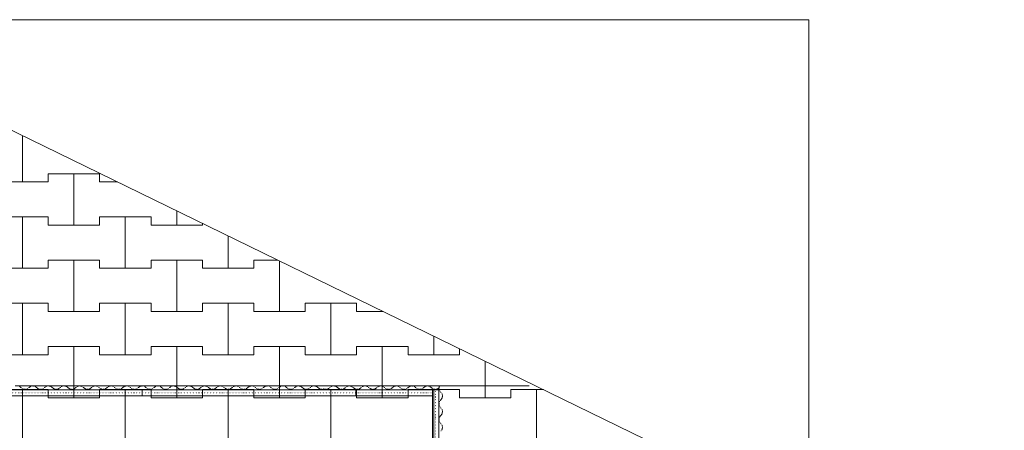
# Model space of a CAD drawing. Header units: centimetres. Extents: x -1589 to 108054, y -205274 to 31709.
# Tile 153 of 256: x 1399 to 1878, y 23373 to 23572. Entities that reach past the tile are written whole.
import ezdxf

# ---------------------------------------------------------------- set-up
doc = ezdxf.new("R2010")
doc.units = ezdxf.units.CM
doc.header["$LTSCALE"] = 0.01
doc.header["$MEASUREMENT"] = 0
doc.linetypes.add('11108-COL-C310_XMODEL$0$HIDDEN', pattern=[0.375, 0.25, -0.125])
doc.linetypes.add('Kropkowana', pattern=[63.499999, 0, -63.499999])
for name, color, linetype in [('0_Teren', 7, 'Continuous'), ('2_ściana dekoracyjna 3', 7, 'Continuous'), ('2_ściana dekoracyjna 31.K_IR', 7, 'Continuous')]:
    doc.layers.add(name, color=color, linetype=linetype)

msp = doc.modelspace()

# ---------------------------------------------------------------- linework, layer by layer
at = {"layer": '0_Teren', "color": 8, "linetype": 'Continuous', "lineweight": 5}
for p, q in [((1400, 23493.39122), (1400, 23515.91832)), ((1400, 23515.91832), (1400, 23493.39122)), ((1387.5, 23493.39122), (1400, 23493.39122)), ((1387.5, 23493.39122), (1412.5, 23493.39122)), ((1400, 23493.39122), (1412.5, 23493.39122)), ((1412.5, 23493.39122), (1412.5, 23497.39122)), ((1412.5, 23497.39122), (1412.5, 23493.39122)), ((1412.5, 23497.39122), (1425, 23497.39122)), ((1412.5, 23497.39122), (1437.5, 23497.39122)), ((1425, 23497.39122), (1437.5, 23497.39122)), ((1425, 23472.39122), (1425, 23497.39122)), ((1425, 23497.39122), (1425, 23472.39122)), ((1437.5, 23497.39122), (1437.5, 23493.39122)), ((1437.5, 23493.39122), (1437.5, 23497.39122)), ((1437.5, 23493.39122), (1446.20659, 23493.39122)), ((1437.5, 23493.39122), (1446.20659, 23493.39122)), ((1475, 23472.39122), (1475, 23479.35357)), ((1475, 23479.35357), (1475, 23472.39122)), ((1387.5, 23476.39122), (1400, 23476.39122)), ((1387.5, 23476.39122), (1412.5, 23476.39122)), ((1400, 23476.39122), (1412.5, 23476.39122)), ((1400, 23451.39122), (1400, 23476.39122)), ((1400, 23476.39122), (1400, 23451.39122)), ((1412.5, 23476.39122), (1412.5, 23472.39122)), ((1412.5, 23472.39122), (1412.5, 23476.39122)), ((1437.5, 23472.39122), (1437.5, 23476.39122)), ((1437.5, 23476.39122), (1437.5, 23472.39122)), ((1437.5, 23476.39122), (1450, 23476.39122)), ((1437.5, 23476.39122), (1462.5, 23476.39122)), ((1450, 23476.39122), (1462.5, 23476.39122)), ((1450, 23451.39122), (1450, 23476.39122)), ((1450, 23476.39122), (1450, 23451.39122)), ((1462.5, 23476.39122), (1462.5, 23472.39122)), ((1462.5, 23472.39122), (1462.5, 23476.39122)), ((1412.5, 23472.39122), (1425, 23472.39122)), ((1412.5, 23472.39122), (1437.5, 23472.39122)), ((1425, 23472.39122), (1437.5, 23472.39122)), ((1462.5, 23472.39122), (1475, 23472.39122)), ((1462.5, 23472.39122), (1487.5, 23472.39122)), ((1475, 23472.39122), (1487.5, 23472.39122)), ((1487.5, 23472.39122), (1487.5, 23473.25944)), ((1487.5, 23473.25944), (1487.5, 23472.39122)), ((1500, 23451.39122), (1500, 23467.16532)), ((1500, 23467.16532), (1500, 23451.39122)), ((1412.5, 23451.39122), (1412.5, 23455.39122)), ((1412.5, 23455.39122), (1412.5, 23451.39122)), ((1412.5, 23455.39122), (1425, 23455.39122)), ((1412.5, 23455.39122), (1437.5, 23455.39122)), ((1425, 23455.39122), (1437.5, 23455.39122)), ((1425, 23430.39122), (1425, 23455.39122)), ((1425, 23455.39122), (1425, 23430.39122)), ((1437.5, 23455.39122), (1437.5, 23451.39122)), ((1437.5, 23451.39122), (1437.5, 23455.39122)), ((1462.5, 23451.39122), (1462.5, 23455.39122)), ((1462.5, 23455.39122), (1462.5, 23451.39122)), ((1462.5, 23455.39122), (1475, 23455.39122)), ((1462.5, 23455.39122), (1487.5, 23455.39122)), ((1475, 23455.39122), (1487.5, 23455.39122)), ((1475, 23430.39122), (1475, 23455.39122)), ((1475, 23455.39122), (1475, 23430.39122)), ((1487.5, 23455.39122), (1487.5, 23451.39122)), ((1487.5, 23451.39122), (1487.5, 23455.39122)), ((1512.5, 23451.39122), (1512.5, 23455.39122)), ((1512.5, 23455.39122), (1512.5, 23451.39122)), ((1512.5, 23455.39122), (1524.15051, 23455.39122)), ((1512.5, 23455.39122), (1524.15051, 23455.39122)), ((1525, 23430.39122), (1525, 23454.97707)), ((1525, 23454.97707), (1525, 23430.39122)), ((1387.5, 23451.39122), (1400, 23451.39122)), ((1387.5, 23451.39122), (1412.5, 23451.39122)), ((1400, 23451.39122), (1412.5, 23451.39122)), ((1437.5, 23451.39122), (1450, 23451.39122)), ((1437.5, 23451.39122), (1462.5, 23451.39122)), ((1450, 23451.39122), (1462.5, 23451.39122)), ((1487.5, 23451.39122), (1500, 23451.39122)), ((1487.5, 23451.39122), (1512.5, 23451.39122)), ((1500, 23451.39122), (1512.5, 23451.39122)), ((1387.5, 23434.39122), (1400, 23434.39122)), ((1387.5, 23434.39122), (1412.5, 23434.39122)), ((1400, 23434.39122), (1412.5, 23434.39122)), ((1400, 23409.39122), (1400, 23434.39122)), ((1400, 23434.39122), (1400, 23409.39122)), ((1412.5, 23434.39122), (1412.5, 23430.39122)), ((1412.5, 23430.39122), (1412.5, 23434.39122)), ((1437.5, 23430.39122), (1437.5, 23434.39122)), ((1437.5, 23434.39122), (1437.5, 23430.39122)), ((1437.5, 23434.39122), (1450, 23434.39122)), ((1437.5, 23434.39122), (1462.5, 23434.39122)), ((1450, 23434.39122), (1462.5, 23434.39122)), ((1450, 23409.39122), (1450, 23434.39122)), ((1450, 23434.39122), (1450, 23409.39122)), ((1462.5, 23434.39122), (1462.5, 23430.39122)), ((1462.5, 23430.39122), (1462.5, 23434.39122)), ((1487.5, 23430.39122), (1487.5, 23434.39122)), ((1487.5, 23434.39122), (1487.5, 23430.39122)), ((1487.5, 23434.39122), (1500, 23434.39122)), ((1487.5, 23434.39122), (1512.5, 23434.39122)), ((1500, 23434.39122), (1512.5, 23434.39122)), ((1500, 23409.39122), (1500, 23434.39122)), ((1500, 23434.39122), (1500, 23409.39122)), ((1512.5, 23434.39122), (1512.5, 23430.39122)), ((1512.5, 23430.39122), (1512.5, 23434.39122)), ((1537.5, 23430.39122), (1537.5, 23434.39122)), ((1537.5, 23434.39122), (1537.5, 23430.39122)), ((1537.5, 23434.39122), (1550, 23434.39122)), ((1537.5, 23434.39122), (1562.5, 23434.39122)), ((1550, 23434.39122), (1562.5, 23434.39122)), ((1550, 23409.39122), (1550, 23434.39122)), ((1550, 23434.39122), (1550, 23409.39122)), ((1562.5, 23434.39122), (1562.5, 23430.39122)), ((1562.5, 23430.39122), (1562.5, 23434.39122)), ((1412.5, 23430.39122), (1425, 23430.39122)), ((1412.5, 23430.39122), (1437.5, 23430.39122)), ((1425, 23430.39122), (1437.5, 23430.39122)), ((1462.5, 23430.39122), (1475, 23430.39122)), ((1462.5, 23430.39122), (1487.5, 23430.39122)), ((1475, 23430.39122), (1487.5, 23430.39122)), ((1512.5, 23430.39122), (1525, 23430.39122)), ((1512.5, 23430.39122), (1537.5, 23430.39122)), ((1525, 23430.39122), (1537.5, 23430.39122)), ((1562.5, 23430.39122), (1575, 23430.39122)), ((1562.5, 23430.39122), (1575.4294, 23430.39122)), ((1575, 23430.39122), (1575, 23430.60057)), ((1575, 23430.60057), (1575, 23430.39122)), ((1575, 23430.39122), (1575.4294, 23430.39122)), ((1600, 23409.39122), (1600, 23418.41232)), ((1600, 23418.41232), (1600, 23409.39122)), ((1412.5, 23409.39122), (1412.5, 23413.39122)), ((1412.5, 23413.39122), (1412.5, 23409.39122)), ((1412.5, 23413.39122), (1425, 23413.39122)), ((1412.5, 23413.39122), (1437.5, 23413.39122)), ((1425, 23413.39122), (1437.5, 23413.39122)), ((1425, 23388.39122), (1425, 23413.39122)), ((1425, 23413.39122), (1425, 23388.39122)), ((1437.5, 23413.39122), (1437.5, 23409.39122)), ((1437.5, 23409.39122), (1437.5, 23413.39122)), ((1462.5, 23409.39122), (1462.5, 23413.39122)), ((1462.5, 23413.39122), (1462.5, 23409.39122)), ((1462.5, 23413.39122), (1475, 23413.39122)), ((1462.5, 23413.39122), (1487.5, 23413.39122)), ((1475, 23413.39122), (1487.5, 23413.39122)), ((1475, 23388.39122), (1475, 23413.39122)), ((1475, 23413.39122), (1475, 23388.39122)), ((1487.5, 23413.39122), (1487.5, 23409.39122)), ((1487.5, 23409.39122), (1487.5, 23413.39122)), ((1512.5, 23409.39122), (1512.5, 23413.39122)), ((1512.5, 23413.39122), (1512.5, 23409.39122)), ((1512.5, 23413.39122), (1525, 23413.39122)), ((1512.5, 23413.39122), (1537.5, 23413.39122)), ((1525, 23413.39122), (1537.5, 23413.39122)), ((1525, 23388.39122), (1525, 23413.39122)), ((1525, 23413.39122), (1525, 23388.39122)), ((1537.5, 23413.39122), (1537.5, 23409.39122)), ((1537.5, 23409.39122), (1537.5, 23413.39122)), ((1562.5, 23409.39122), (1562.5, 23413.39122)), ((1562.5, 23413.39122), (1562.5, 23409.39122)), ((1562.5, 23413.39122), (1575, 23413.39122)), ((1562.5, 23413.39122), (1587.5, 23413.39122)), ((1575, 23413.39122), (1587.5, 23413.39122)), ((1575, 23388.39122), (1575, 23413.39122)), ((1575, 23413.39122), (1575, 23388.39122)), ((1587.5, 23413.39122), (1587.5, 23409.39122)), ((1587.5, 23409.39122), (1587.5, 23413.39122)), ((1612.5, 23409.39122), (1612.5, 23412.31819)), ((1612.5, 23412.31819), (1612.5, 23409.39122)), ((1387.5, 23409.39122), (1400, 23409.39122)), ((1387.5, 23409.39122), (1412.5, 23409.39122)), ((1400, 23409.39122), (1412.5, 23409.39122)), ((1437.5, 23409.39122), (1450, 23409.39122)), ((1437.5, 23409.39122), (1462.5, 23409.39122)), ((1450, 23409.39122), (1462.5, 23409.39122)), ((1487.5, 23409.39122), (1500, 23409.39122)), ((1487.5, 23409.39122), (1512.5, 23409.39122)), ((1500, 23409.39122), (1512.5, 23409.39122)), ((1537.5, 23409.39122), (1550, 23409.39122)), ((1537.5, 23409.39122), (1562.5, 23409.39122)), ((1550, 23409.39122), (1562.5, 23409.39122)), ((1587.5, 23409.39122), (1600, 23409.39122)), ((1587.5, 23409.39122), (1612.5, 23409.39122)), ((1600, 23409.39122), (1612.5, 23409.39122)), ((1625, 23388.39122), (1625, 23406.22406)), ((1625, 23406.22406), (1625, 23388.39122)), ((1387.5, 23392.39122), (1400, 23392.39122)), ((1387.5, 23392.39122), (1412.5, 23392.39122)), ((1400, 23392.39122), (1412.5, 23392.39122)), ((1400, 23367.39122), (1400, 23392.39122)), ((1400, 23392.39122), (1400, 23367.39122)), ((1412.5, 23392.39122), (1412.5, 23388.39122)), ((1412.5, 23388.39122), (1412.5, 23392.39122)), ((1412.5, 23388.39122), (1425, 23388.39122)), ((1412.5, 23388.39122), (1437.5, 23388.39122)), ((1425, 23388.39122), (1437.5, 23388.39122)), ((1437.5, 23388.39122), (1437.5, 23392.39122)), ((1437.5, 23392.39122), (1437.5, 23388.39122)), ((1437.5, 23392.39122), (1450, 23392.39122)), ((1437.5, 23392.39122), (1462.5, 23392.39122)), ((1450, 23392.39122), (1462.5, 23392.39122)), ((1450, 23367.39122), (1450, 23392.39122)), ((1450, 23392.39122), (1450, 23367.39122)), ((1462.5, 23392.39122), (1462.5, 23388.39122)), ((1462.5, 23388.39122), (1462.5, 23392.39122)), ((1462.5, 23388.39122), (1475, 23388.39122)), ((1462.5, 23388.39122), (1487.5, 23388.39122)), ((1475, 23388.39122), (1487.5, 23388.39122)), ((1487.5, 23388.39122), (1487.5, 23392.39122)), ((1487.5, 23392.39122), (1487.5, 23388.39122)), ((1487.5, 23392.39122), (1500, 23392.39122)), ((1487.5, 23392.39122), (1512.5, 23392.39122)), ((1500, 23392.39122), (1512.5, 23392.39122)), ((1500, 23367.39122), (1500, 23392.39122)), ((1500, 23392.39122), (1500, 23367.39122)), ((1512.5, 23392.39122), (1512.5, 23388.39122)), ((1512.5, 23388.39122), (1512.5, 23392.39122)), ((1512.5, 23388.39122), (1525, 23388.39122)), ((1512.5, 23388.39122), (1537.5, 23388.39122)), ((1525, 23388.39122), (1537.5, 23388.39122)), ((1537.5, 23388.39122), (1537.5, 23392.39122)), ((1537.5, 23392.39122), (1537.5, 23388.39122)), ((1537.5, 23392.39122), (1550, 23392.39122)), ((1537.5, 23392.39122), (1562.5, 23392.39122)), ((1550, 23392.39122), (1562.5, 23392.39122)), ((1550, 23367.39122), (1550, 23392.39122)), ((1550, 23392.39122), (1550, 23367.39122)), ((1562.5, 23392.39122), (1562.5, 23388.39122)), ((1562.5, 23388.39122), (1562.5, 23392.39122)), ((1562.5, 23388.39122), (1575, 23388.39122)), ((1562.5, 23388.39122), (1587.5, 23388.39122)), ((1575, 23388.39122), (1587.5, 23388.39122)), ((1587.5, 23388.39122), (1587.5, 23392.39122)), ((1587.5, 23392.39122), (1587.5, 23388.39122)), ((1587.5, 23392.39122), (1600, 23392.39122)), ((1587.5, 23392.39122), (1612.5, 23392.39122)), ((1600, 23392.39122), (1612.5, 23392.39122)), ((1600, 23367.39122), (1600, 23392.39122)), ((1600, 23392.39122), (1600, 23367.39122)), ((1612.5, 23392.39122), (1612.5, 23388.39122)), ((1612.5, 23388.39122), (1612.5, 23392.39122)), ((1612.5, 23388.39122), (1625, 23388.39122)), ((1612.5, 23388.39122), (1637.5, 23388.39122)), ((1625, 23388.39122), (1637.5, 23388.39122)), ((1637.5, 23388.39122), (1637.5, 23392.39122)), ((1637.5, 23392.39122), (1637.5, 23388.39122)), ((1637.5, 23392.39122), (1650, 23392.39122)), ((1637.5, 23392.39122), (1653.37332, 23392.39122)), ((1650, 23392.39122), (1653.37332, 23392.39122)), ((1650, 23367.39122), (1650, 23392.39122)), ((1650, 23392.39122), (1650, 23367.39122))]:
    msp.add_line(p, q, dxfattribs=at)
at = {"layer": '0_Teren', "color": 8, "linetype": 'Continuous', "lineweight": 5, "flags": 128}
for points in [[(1284.46474, 23572.24523), (1020.24399, 23701.06078), (1075.68621, 23743.80022), (1354.35314, 23997.11814), (1364.89275, 24047.33504), (2402.86568, 24041.41725), (6144.09458, 24068.92624), (6144.09458, 23032.06004), (5481.68015, 23027.11845), (3315.35447, 23010.95776), (2438.92464, 23009.41136), (1782.3586, 23329.50702), (1782.3586, 23572.24523)], [(810.17871, 23572.24523), (1284.46474, 23572.24523), (1782.3586, 23329.50702), (1782.3586, 22816.53156), (1582.3586, 22816.53309), (1582.35864, 23257.24406), (1377.3586, 23257.24406), (1377.3586, 23002.24406), (932.3586, 23002.24406), (932.3586, 23387.3523), (759.63338, 23469.28591)], [(1284.46474, 23572.24523), (1782.3586, 23572.24523), (1782.3586, 23329.50702)]]:
    msp.add_lwpolyline(points, close=True, dxfattribs=at)
at = {"layer": '2_ściana dekoracyjna 3', "color": 8, "linetype": 'Continuous', "lineweight": 5}
for p, q in [((1396.3712, 23394.24523), (1646.38301, 23394.24523)), ((1354.21682, 23392.36321), (1458.12638, 23392.36321)), ((1354.21682, 23389.36321), (1458.12638, 23389.36321)), ((1458.12638, 23389.36321), (1458.12638, 23392.36321)), ((1458.12638, 23392.36321), (1562.03594, 23392.36321)), ((1458.12638, 23389.36321), (1562.03594, 23389.36321)), ((1562.03594, 23389.36321), (1562.03594, 23392.36321)), ((1562.03594, 23392.36321), (1580.22012, 23392.36321)), ((1562.03594, 23389.36321), (1580.22012, 23389.36321)), ((1580.22012, 23392.36321), (1599.44339, 23392.36321)), ((1580.22012, 23389.36321), (1599.44339, 23389.36321)), ((1602.44339, 23392.36321), (1599.44339, 23392.36321)), ((1599.44339, 23392.36321), (1599.44339, 23337.25518)), ((1599.44339, 23389.36321), (1599.44339, 23392.36321)), ((1602.44339, 23392.36321), (1602.44339, 23337.25518))]:
    msp.add_line(p, q, dxfattribs=at)
at = {"layer": '2_ściana dekoracyjna 3', "color": 8, "linetype": '11108-COL-C310_XMODEL$0$HIDDEN', "lineweight": 5}
for p, q in [((1546.86912, 23392.55124), (1546.46767, 23392.81994)), ((1549.48285, 23393.34523), (1548.29658, 23392.55124)), ((1550.33166, 23394.00885), (1549.48285, 23393.34523)), ((1551.38285, 23394.24523), (1550.33166, 23394.00885)), ((1552.43404, 23394.00885), (1551.38285, 23394.24523)), ((1553.28285, 23393.34523), (1552.43404, 23394.00885)), ((1554.46912, 23392.55124), (1553.28285, 23393.34523)), ((1557.08285, 23393.34523), (1555.89658, 23392.55124)), ((1557.93166, 23394.00885), (1557.08285, 23393.34523)), ((1558.98285, 23394.24523), (1557.93166, 23394.00885)), ((1560.03404, 23394.00885), (1558.98285, 23394.24523)), ((1560.88285, 23393.34523), (1560.03404, 23394.00885)), ((1562.06912, 23392.55124), (1560.88285, 23393.34523)), ((1564.68285, 23393.34523), (1563.49658, 23392.55124)), ((1565.53166, 23394.00885), (1564.68285, 23393.34523)), ((1566.58285, 23394.24523), (1565.53166, 23394.00885)), ((1567.63404, 23394.00885), (1566.58285, 23394.24523)), ((1568.48285, 23393.34523), (1567.63404, 23394.00885)), ((1569.66912, 23392.55124), (1568.48285, 23393.34523)), ((1572.28285, 23393.34523), (1571.09658, 23392.55124)), ((1573.13166, 23394.00885), (1572.28285, 23393.34523)), ((1574.18285, 23394.24523), (1573.13166, 23394.00885)), ((1575.23404, 23394.00885), (1574.18285, 23394.24523)), ((1576.08285, 23393.34523), (1575.23404, 23394.00885)), ((1577.26912, 23392.55124), (1576.08285, 23393.34523)), ((1579.88285, 23393.34523), (1578.69658, 23392.55124)), ((1580.73166, 23394.00885), (1579.88285, 23393.34523)), ((1581.78285, 23394.24523), (1580.73166, 23394.00885)), ((1582.83404, 23394.00885), (1581.78285, 23394.24523)), ((1583.68285, 23393.34523), (1582.83404, 23394.00885)), ((1584.86912, 23392.55124), (1583.68285, 23393.34523)), ((1587.48285, 23393.34523), (1586.29658, 23392.55124)), ((1588.33166, 23394.00885), (1587.48285, 23393.34523)), ((1589.38285, 23394.24523), (1588.33166, 23394.00885)), ((1590.43404, 23394.00885), (1589.38285, 23394.24523)), ((1591.28285, 23393.34523), (1590.43404, 23394.00885)), ((1592.46912, 23392.55124), (1591.28285, 23393.34523)), ((1595.08285, 23393.34523), (1593.89658, 23392.55124)), ((1595.93166, 23394.00885), (1595.08285, 23393.34523)), ((1596.98285, 23394.24523), (1595.93166, 23394.00885)), ((1598.03404, 23394.00885), (1596.98285, 23394.24523)), ((1598.88285, 23393.34523), (1598.03404, 23394.00885)), ((1600.06912, 23392.55124), (1598.88285, 23393.34523)), ((1602.58759, 23393.28147), (1601.49658, 23392.55124)), ((1602.89573, 23394.24523), (1602.58442, 23393.78011)), ((1602.58442, 23393.78011), (1602.58442, 23392.35265)), ((1548.29658, 23392.55124), (1546.86912, 23392.55124)), ((1555.89658, 23392.55124), (1554.46912, 23392.55124)), ((1563.49658, 23392.55124), (1562.06912, 23392.55124)), ((1571.09658, 23392.55124), (1569.66912, 23392.55124)), ((1578.69658, 23392.55124), (1577.26912, 23392.55124)), ((1586.29658, 23392.55124), (1584.86912, 23392.55124)), ((1593.89658, 23392.55124), (1592.46912, 23392.55124)), ((1601.49658, 23392.55124), (1600.06912, 23392.55124)), ((1602.58442, 23392.35265), (1603.37841, 23391.16638)), ((1603.37841, 23391.16638), (1604.04203, 23390.31757)), ((1604.04203, 23388.21519), (1603.37841, 23387.36638)), ((1604.04203, 23390.31757), (1604.27841, 23389.26638)), ((1604.27841, 23389.26638), (1604.04203, 23388.21519)), ((1603.37841, 23387.36638), (1602.58442, 23386.18011)), ((1602.58442, 23386.18011), (1602.58442, 23384.75265)), ((1602.58442, 23384.75265), (1603.37841, 23383.56638)), ((1603.37841, 23383.56638), (1604.04203, 23382.71757)), ((1603.37841, 23379.76638), (1602.58442, 23378.58011)), ((1602.58442, 23378.58011), (1602.58442, 23377.15265)), ((1604.04203, 23380.61519), (1603.37841, 23379.76638)), ((1604.04203, 23382.71757), (1604.27841, 23381.66638)), ((1604.27841, 23381.66638), (1604.04203, 23380.61519)), ((1602.58442, 23377.15265), (1603.37841, 23375.96638)), ((1603.37841, 23375.96638), (1604.04203, 23375.11757)), ((1604.04203, 23375.11757), (1604.27841, 23374.06638)), ((1604.27841, 23374.06638), (1604.04203, 23373.01519)), ((1604.04203, 23373.01519), (1603.37841, 23372.16638))]:
    msp.add_line(p, q, dxfattribs=at)
at = {"layer": '2_ściana dekoracyjna 3', "color": 8, "linetype": 'Kropkowana', "lineweight": 5}
for p, q in [((1599.44339, 23390.86321), (1145.3586, 23390.86321)), ((1600.94339, 22967.24406), (1600.94339, 23392.36321))]:
    msp.add_line(p, q, dxfattribs=at)
at = {"layer": '2_ściana dekoracyjna 31.K_IR', "color": 8, "linetype": '11108-COL-C310_XMODEL$0$HIDDEN', "lineweight": 5}
for p, q in [((1399.32828, 23393.36415), (1398.47947, 23394.02777)), ((1400.51455, 23392.57016), (1399.32828, 23393.36415)), ((1403.12828, 23393.36415), (1401.94201, 23392.57016)), ((1403.97709, 23394.02777), (1403.12828, 23393.36415)), ((1405.02828, 23394.26415), (1403.97709, 23394.02777)), ((1406.07947, 23394.02777), (1405.02828, 23394.26415)), ((1406.92828, 23393.36415), (1406.07947, 23394.02777)), ((1408.11455, 23392.57016), (1406.92828, 23393.36415)), ((1410.72828, 23393.36415), (1409.54201, 23392.57016)), ((1411.57709, 23394.02777), (1410.72828, 23393.36415)), ((1412.62828, 23394.26415), (1411.57709, 23394.02777)), ((1413.67947, 23394.02777), (1412.62828, 23394.26415)), ((1414.52828, 23393.36415), (1413.67947, 23394.02777)), ((1415.71455, 23392.57016), (1414.52828, 23393.36415)), ((1418.32828, 23393.36415), (1417.14201, 23392.57016)), ((1419.17709, 23394.02777), (1418.32828, 23393.36415)), ((1420.22828, 23394.26415), (1419.17709, 23394.02777)), ((1421.27947, 23394.02777), (1420.22828, 23394.26415)), ((1422.12828, 23393.36415), (1421.27947, 23394.02777)), ((1423.31455, 23392.57016), (1422.12828, 23393.36415)), ((1425.92828, 23393.36415), (1424.74201, 23392.57016)), ((1426.77709, 23394.02777), (1425.92828, 23393.36415)), ((1427.82828, 23394.26415), (1426.77709, 23394.02777)), ((1428.87947, 23394.02777), (1427.82828, 23394.26415)), ((1429.72828, 23393.36415), (1428.87947, 23394.02777)), ((1430.91455, 23392.57016), (1429.72828, 23393.36415)), ((1433.52828, 23393.36415), (1432.34201, 23392.57016)), ((1434.37709, 23394.02777), (1433.52828, 23393.36415)), ((1435.42828, 23394.26415), (1434.37709, 23394.02777)), ((1436.47947, 23394.02777), (1435.42828, 23394.26415)), ((1437.32828, 23393.36415), (1436.47947, 23394.02777)), ((1438.51455, 23392.57016), (1437.32828, 23393.36415)), ((1441.12828, 23393.36415), (1439.94201, 23392.57016)), ((1441.97709, 23394.02777), (1441.12828, 23393.36415)), ((1443.02828, 23394.26415), (1441.97709, 23394.02777)), ((1444.07947, 23394.02777), (1443.02828, 23394.26415)), ((1444.92828, 23393.36415), (1444.07947, 23394.02777)), ((1446.11455, 23392.57016), (1444.92828, 23393.36415)), ((1448.72828, 23393.36415), (1447.54201, 23392.57016)), ((1449.57709, 23394.02777), (1448.72828, 23393.36415)), ((1450.62828, 23394.26415), (1449.57709, 23394.02777)), ((1451.67947, 23394.02777), (1450.62828, 23394.26415)), ((1452.52828, 23393.36415), (1451.67947, 23394.02777)), ((1453.71455, 23392.57016), (1452.52828, 23393.36415)), ((1456.32828, 23393.36415), (1455.14201, 23392.57016)), ((1457.17709, 23394.02777), (1456.32828, 23393.36415)), ((1458.22828, 23394.26415), (1457.17709, 23394.02777)), ((1459.27947, 23394.02777), (1458.22828, 23394.26415)), ((1460.12828, 23393.36415), (1459.27947, 23394.02777)), ((1461.31455, 23392.57016), (1460.12828, 23393.36415)), ((1463.92828, 23393.36415), (1462.74201, 23392.57016)), ((1464.77709, 23394.02777), (1463.92828, 23393.36415)), ((1465.82828, 23394.26415), (1464.77709, 23394.02777)), ((1466.87947, 23394.02777), (1465.82828, 23394.26415)), ((1467.72828, 23393.36415), (1466.87947, 23394.02777)), ((1468.91455, 23392.57016), (1467.72828, 23393.36415)), ((1471.52828, 23393.36415), (1470.34201, 23392.57016)), ((1472.37709, 23394.02777), (1471.52828, 23393.36415)), ((1473.42828, 23394.26415), (1472.37709, 23394.02777)), ((1474.47947, 23394.02777), (1473.42828, 23394.26415)), ((1475.32828, 23393.36415), (1474.47947, 23394.02777)), ((1476.51455, 23392.57016), (1475.32828, 23393.36415)), ((1479.12828, 23393.36415), (1477.94201, 23392.57016)), ((1479.97709, 23394.02777), (1479.12828, 23393.36415)), ((1481.02828, 23394.26415), (1479.97709, 23394.02777)), ((1482.07947, 23394.02777), (1481.02828, 23394.26415)), ((1482.92828, 23393.36415), (1482.07947, 23394.02777)), ((1484.11455, 23392.57016), (1482.92828, 23393.36415)), ((1486.72828, 23393.36415), (1485.54201, 23392.57016)), ((1487.57709, 23394.02777), (1486.72828, 23393.36415)), ((1488.62828, 23394.26415), (1487.57709, 23394.02777)), ((1489.67947, 23394.02777), (1488.62828, 23394.26415)), ((1490.52828, 23393.36415), (1489.67947, 23394.02777)), ((1491.71455, 23392.57016), (1490.52828, 23393.36415)), ((1494.32828, 23393.36415), (1493.14201, 23392.57016)), ((1495.17709, 23394.02777), (1494.32828, 23393.36415)), ((1496.22828, 23394.26415), (1495.17709, 23394.02777)), ((1497.27947, 23394.02777), (1496.22828, 23394.26415)), ((1498.12828, 23393.36415), (1497.27947, 23394.02777)), ((1499.31455, 23392.57016), (1498.12828, 23393.36415)), ((1501.92828, 23393.36415), (1500.74201, 23392.57016)), ((1502.77709, 23394.02777), (1501.92828, 23393.36415)), ((1503.82828, 23394.26415), (1502.77709, 23394.02777)), ((1504.87947, 23394.02777), (1503.82828, 23394.26415)), ((1505.72828, 23393.36415), (1504.87947, 23394.02777)), ((1506.91455, 23392.57016), (1505.72828, 23393.36415)), ((1509.52828, 23393.36415), (1508.34201, 23392.57016)), ((1510.37709, 23394.02777), (1509.52828, 23393.36415)), ((1511.42828, 23394.26415), (1510.37709, 23394.02777)), ((1512.47947, 23394.02777), (1511.42828, 23394.26415)), ((1513.32828, 23393.36415), (1512.47947, 23394.02777)), ((1514.51455, 23392.57016), (1513.32828, 23393.36415)), ((1517.12828, 23393.36415), (1515.94201, 23392.57016)), ((1517.97709, 23394.02777), (1517.12828, 23393.36415)), ((1519.02828, 23394.26415), (1517.97709, 23394.02777)), ((1520.07947, 23394.02777), (1519.02828, 23394.26415)), ((1520.92828, 23393.36415), (1520.07947, 23394.02777)), ((1522.11455, 23392.57016), (1520.92828, 23393.36415)), ((1524.72828, 23393.36415), (1523.54201, 23392.57016)), ((1525.57709, 23394.02777), (1524.72828, 23393.36415)), ((1526.62828, 23394.26415), (1525.57709, 23394.02777)), ((1527.67947, 23394.02777), (1526.62828, 23394.26415)), ((1528.52828, 23393.36415), (1527.67947, 23394.02777)), ((1529.71455, 23392.57016), (1528.52828, 23393.36415)), ((1532.32828, 23393.36415), (1531.14201, 23392.57016)), ((1533.17709, 23394.02777), (1532.32828, 23393.36415)), ((1534.22828, 23394.26415), (1533.17709, 23394.02777)), ((1535.27947, 23394.02777), (1534.22828, 23394.26415)), ((1536.12828, 23393.36415), (1535.27947, 23394.02777)), ((1537.31455, 23392.57016), (1536.12828, 23393.36415)), ((1539.92828, 23393.36415), (1538.74201, 23392.57016)), ((1540.77709, 23394.02777), (1539.92828, 23393.36415)), ((1541.82828, 23394.26415), (1540.77709, 23394.02777)), ((1542.87947, 23394.02777), (1541.82828, 23394.26415)), ((1543.72828, 23393.36415), (1542.87947, 23394.02777)), ((1544.91455, 23392.57016), (1543.72828, 23393.36415)), ((1401.94201, 23392.57016), (1400.51455, 23392.57016)), ((1409.54201, 23392.57016), (1408.11455, 23392.57016)), ((1417.14201, 23392.57016), (1415.71455, 23392.57016)), ((1424.74201, 23392.57016), (1423.31455, 23392.57016)), ((1432.34201, 23392.57016), (1430.91455, 23392.57016)), ((1439.94201, 23392.57016), (1438.51455, 23392.57016)), ((1447.54201, 23392.57016), (1446.11455, 23392.57016)), ((1455.14201, 23392.57016), (1453.71455, 23392.57016)), ((1462.74201, 23392.57016), (1461.31455, 23392.57016)), ((1470.34201, 23392.57016), (1468.91455, 23392.57016)), ((1477.94201, 23392.57016), (1476.51455, 23392.57016)), ((1485.54201, 23392.57016), (1484.11455, 23392.57016)), ((1493.14201, 23392.57016), (1491.71455, 23392.57016)), ((1500.74201, 23392.57016), (1499.31455, 23392.57016)), ((1508.34201, 23392.57016), (1506.91455, 23392.57016)), ((1515.94201, 23392.57016), (1514.51455, 23392.57016)), ((1523.54201, 23392.57016), (1522.11455, 23392.57016)), ((1531.14201, 23392.57016), (1529.71455, 23392.57016)), ((1538.74201, 23392.57016), (1537.31455, 23392.57016)), ((1546.34201, 23392.57016), (1544.91455, 23392.57016)), ((1546.53259, 23392.69772), (1546.34201, 23392.57016))]:
    msp.add_line(p, q, dxfattribs=at)

doc.saveas('drawing.dxf')
